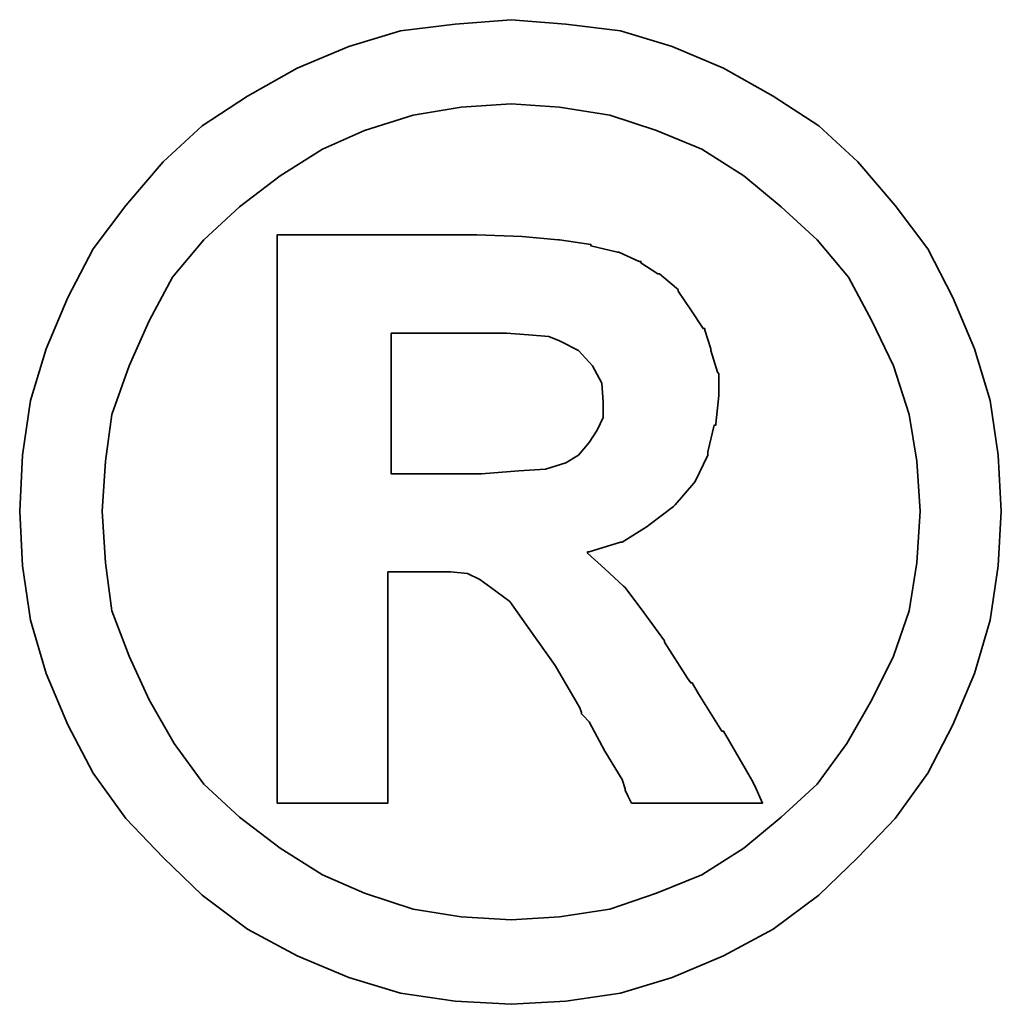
# Model space of a CAD drawing. Header units: millimetres. Extents: x 778 to 1020, y 785 to 920.
# Tile 52 of 53: x 971.49 to 972.69, y 857.75 to 858.95. Entities that reach past the tile are written whole.
import ezdxf

# ---------------------------------------------------------------- set-up
doc = ezdxf.new("R2010")
doc.units = ezdxf.units.MM
doc.header["$LTSCALE"] = 0.1
doc.layers.add('layer 1', color=7, linetype='CONTINUOUS')

msp = doc.modelspace()

# ---------------------------------------------------------------- linework, layer by layer
at = {"layer": 'layer 1', "color": 1, "lineweight": 35}
for points, knots in [([(972.6905, 858.3514), (972.6905, 858.3514), (972.6865, 858.4199), (972.6865, 858.4199), (972.6865, 858.4199), (972.6865, 858.4199), (972.677, 858.4866), (972.677, 858.4866), (972.677, 858.4866), (972.677, 858.4866), (972.658, 858.5497), (972.658, 858.5497), (972.658, 858.5497), (972.658, 858.5497), (972.6314, 858.6124), (972.6314, 858.6124), (972.6314, 858.6124), (972.6314, 858.6124), (972.6008, 858.6716), (972.6008, 858.6716), (972.6008, 858.6716), (972.6008, 858.6716), (972.5611, 858.7248), (972.5611, 858.7248), (972.5611, 858.7248), (972.5611, 858.7248), (972.5155, 858.778), (972.5155, 858.778), (972.5155, 858.778), (972.5155, 858.778), (972.4678, 858.822), (972.4678, 858.822), (972.4678, 858.822), (972.4678, 858.822), (972.4122, 858.8582), (972.4122, 858.8582), (972.4122, 858.8582), (972.4122, 858.8582), (972.3515, 858.8923), (972.3515, 858.8923), (972.3515, 858.8923), (972.3515, 858.8923), (972.2888, 858.9189), (972.2888, 858.9189), (972.2888, 858.9189), (972.2888, 858.9189), (972.2257, 858.938), (972.2257, 858.938), (972.2257, 858.938), (972.2257, 858.938), (972.159, 858.9459), (972.159, 858.9459), (972.159, 858.9459), (972.159, 858.9459), (972.0923, 858.9514), (972.0923, 858.9514), (972.0923, 858.9514), (972.0923, 858.9514), (972.024, 858.9459), (972.024, 858.9459), (972.024, 858.9459), (972.024, 858.9459), (971.9573, 858.938), (971.9573, 858.938), (971.9573, 858.938), (971.9573, 858.938), (971.8942, 858.9189), (971.8942, 858.9189), (971.8942, 858.9189), (971.8942, 858.9189), (971.8313, 858.8923), (971.8313, 858.8923), (971.8313, 858.8923), (971.8313, 858.8923), (971.7704, 858.8582), (971.7704, 858.8582), (971.7704, 858.8582), (971.7704, 858.8582), (971.7152, 858.822), (971.7152, 858.822), (971.7152, 858.822), (971.7152, 858.822), (971.6676, 858.778), (971.6676, 858.778), (971.6676, 858.778), (971.6676, 858.778), (971.6219, 858.7248), (971.6219, 858.7248), (971.6219, 858.7248), (971.6219, 858.7248), (971.582, 858.6716), (971.582, 858.6716), (971.582, 858.6716), (971.582, 858.6716), (971.5514, 858.6124), (971.5514, 858.6124), (971.5514, 858.6124), (971.5514, 858.6124), (971.5246, 858.5497), (971.5246, 858.5497), (971.5246, 858.5497), (971.5246, 858.5497), (971.5056, 858.4866), (971.5056, 858.4866), (971.5056, 858.4866), (971.5056, 858.4866), (971.4961, 858.4199), (971.4961, 858.4199), (971.4961, 858.4199), (971.4961, 858.4199), (971.4925, 858.3514), (971.4925, 858.3514), (971.4925, 858.3514), (971.4925, 858.3514), (971.4961, 858.2848), (971.4961, 858.2848), (971.4961, 858.2848), (971.4961, 858.2848), (971.5056, 858.2183), (971.5056, 858.2183), (971.5056, 858.2183), (971.5056, 858.2183), (971.5246, 858.1534), (971.5246, 858.1534), (971.5246, 858.1534), (971.5246, 858.1534), (971.5514, 858.0906), (971.5514, 858.0906), (971.5514, 858.0906), (971.5514, 858.0906), (971.582, 858.0317), (971.582, 858.0317), (971.582, 858.0317), (971.582, 858.0317), (971.6219, 857.9761), (971.6219, 857.9761), (971.6219, 857.9761), (971.6219, 857.9761), (971.6676, 857.9285), (971.6676, 857.9285), (971.6676, 857.9285), (971.6676, 857.9285), (971.7152, 857.8828), (971.7152, 857.8828), (971.7152, 857.8828), (971.7152, 857.8828), (971.7704, 857.841), (971.7704, 857.841), (971.7704, 857.841), (971.7704, 857.841), (971.8313, 857.8086), (971.8313, 857.8086), (971.8313, 857.8086), (971.8313, 857.8086), (971.8942, 857.782), (971.8942, 857.782), (971.8942, 857.782), (971.8942, 857.782), (971.9573, 857.763), (971.9573, 857.763), (971.9573, 857.763), (971.9573, 857.763), (972.024, 857.7534), (972.024, 857.7534), (972.024, 857.7534), (972.024, 857.7534), (972.0923, 857.7495), (972.0923, 857.7495), (972.0923, 857.7495), (972.0923, 857.7495), (972.159, 857.7534), (972.159, 857.7534), (972.159, 857.7534), (972.159, 857.7534), (972.2257, 857.763), (972.2257, 857.763), (972.2257, 857.763), (972.2257, 857.763), (972.2888, 857.782), (972.2888, 857.782), (972.2888, 857.782), (972.2888, 857.782), (972.3515, 857.8086), (972.3515, 857.8086), (972.3515, 857.8086), (972.3515, 857.8086), (972.4122, 857.841), (972.4122, 857.841), (972.4122, 857.841), (972.4122, 857.841), (972.4678, 857.8828), (972.4678, 857.8828), (972.4678, 857.8828), (972.4678, 857.8828), (972.5155, 857.9285), (972.5155, 857.9285), (972.5155, 857.9285), (972.5155, 857.9285), (972.5611, 857.9761), (972.5611, 857.9761), (972.5611, 857.9761), (972.5611, 857.9761), (972.6008, 858.0317), (972.6008, 858.0317), (972.6008, 858.0317), (972.6008, 858.0317), (972.6314, 858.0906), (972.6314, 858.0906), (972.6314, 858.0906), (972.6314, 858.0906), (972.658, 858.1534), (972.658, 858.1534), (972.658, 858.1534), (972.658, 858.1534), (972.677, 858.2183), (972.677, 858.2183), (972.677, 858.2183), (972.677, 858.2183), (972.6865, 858.2848), (972.6865, 858.2848), (972.6865, 858.2848), (972.6865, 858.2848), (972.6905, 858.3514), (972.6905, 858.3514)], [0, 0, 0, 0, 0.017857, 0.017857, 0.017857, 0.017857, 0.035714, 0.035714, 0.035714, 0.035714, 0.053571, 0.053571, 0.053571, 0.053571, 0.071429, 0.071429, 0.071429, 0.071429, 0.089286, 0.089286, 0.089286, 0.089286, 0.107143, 0.107143, 0.107143, 0.107143, 0.125, 0.125, 0.125, 0.125, 0.142857, 0.142857, 0.142857, 0.142857, 0.160714, 0.160714, 0.160714, 0.160714, 0.178571, 0.178571, 0.178571, 0.178571, 0.196429, 0.196429, 0.196429, 0.196429, 0.214286, 0.214286, 0.214286, 0.214286, 0.232143, 0.232143, 0.232143, 0.232143, 0.25, 0.25, 0.25, 0.25, 0.267857, 0.267857, 0.267857, 0.267857, 0.285714, 0.285714, 0.285714, 0.285714, 0.303571, 0.303571, 0.303571, 0.303571, 0.321429, 0.321429, 0.321429, 0.321429, 0.339286, 0.339286, 0.339286, 0.339286, 0.357143, 0.357143, 0.357143, 0.357143, 0.375, 0.375, 0.375, 0.375, 0.392857, 0.392857, 0.392857, 0.392857, 0.410714, 0.410714, 0.410714, 0.410714, 0.428571, 0.428571, 0.428571, 0.428571, 0.446429, 0.446429, 0.446429, 0.446429, 0.464286, 0.464286, 0.464286, 0.464286, 0.482143, 0.482143, 0.482143, 0.482143, 0.5, 0.5, 0.5, 0.5, 0.517857, 0.517857, 0.517857, 0.517857, 0.535714, 0.535714, 0.535714, 0.535714, 0.553571, 0.553571, 0.553571, 0.553571, 0.571429, 0.571429, 0.571429, 0.571429, 0.589286, 0.589286, 0.589286, 0.589286, 0.607143, 0.607143, 0.607143, 0.607143, 0.625, 0.625, 0.625, 0.625, 0.642857, 0.642857, 0.642857, 0.642857, 0.660714, 0.660714, 0.660714, 0.660714, 0.678571, 0.678571, 0.678571, 0.678571, 0.696429, 0.696429, 0.696429, 0.696429, 0.714286, 0.714286, 0.714286, 0.714286, 0.732143, 0.732143, 0.732143, 0.732143, 0.75, 0.75, 0.75, 0.75, 0.767857, 0.767857, 0.767857, 0.767857, 0.785714, 0.785714, 0.785714, 0.785714, 0.803571, 0.803571, 0.803571, 0.803571, 0.821429, 0.821429, 0.821429, 0.821429, 0.839286, 0.839286, 0.839286, 0.839286, 0.857143, 0.857143, 0.857143, 0.857143, 0.875, 0.875, 0.875, 0.875, 0.892857, 0.892857, 0.892857, 0.892857, 0.910714, 0.910714, 0.910714, 0.910714, 0.928571, 0.928571, 0.928571, 0.928571, 0.946429, 0.946429, 0.946429, 0.946429, 0.964286, 0.964286, 0.964286, 0.964286, 0.982143, 0.982143, 0.982143, 0.982143, 1, 1, 1, 1]), ([(972.5913, 858.3514), (972.5913, 858.3514), (972.5875, 858.4124), (972.5875, 858.4124), (972.5875, 858.4124), (972.5875, 858.4124), (972.5782, 858.4695), (972.5782, 858.4695), (972.5782, 858.4695), (972.5782, 858.4695), (972.5591, 858.5287), (972.5591, 858.5287), (972.5591, 858.5287), (972.5591, 858.5287), (972.5325, 858.5839), (972.5325, 858.5839), (972.5325, 858.5839), (972.5325, 858.5839), (972.5039, 858.6371), (972.5039, 858.6371), (972.5039, 858.6371), (972.5039, 858.6371), (972.4658, 858.6827), (972.4658, 858.6827), (972.4658, 858.6827), (972.4658, 858.6827), (972.4218, 858.7228), (972.4218, 858.7228), (972.4218, 858.7228), (972.4218, 858.7228), (972.3761, 858.7609), (972.3761, 858.7609), (972.3761, 858.7609), (972.3761, 858.7609), (972.3249, 858.7935), (972.3249, 858.7935), (972.3249, 858.7935), (972.3249, 858.7935), (972.2697, 858.8161), (972.2697, 858.8161), (972.2697, 858.8161), (972.2697, 858.8161), (972.2126, 858.8351), (972.2126, 858.8351), (972.2126, 858.8351), (972.2126, 858.8351), (972.1514, 858.8447), (972.1514, 858.8447), (972.1514, 858.8447), (972.1514, 858.8447), (972.0923, 858.8486), (972.0923, 858.8486), (972.0923, 858.8486), (972.0923, 858.8486), (972.0314, 858.8447), (972.0314, 858.8447), (972.0314, 858.8447), (972.0314, 858.8447), (971.9726, 858.8351), (971.9726, 858.8351), (971.9726, 858.8351), (971.9726, 858.8351), (971.9133, 858.8161), (971.9133, 858.8161), (971.9133, 858.8161), (971.9133, 858.8161), (971.8619, 858.7935), (971.8619, 858.7935), (971.8619, 858.7935), (971.8619, 858.7935), (971.8105, 858.7609), (971.8105, 858.7609), (971.8105, 858.7609), (971.8105, 858.7609), (971.7608, 858.7228), (971.7608, 858.7228), (971.7608, 858.7228), (971.7608, 858.7228), (971.7174, 858.6827), (971.7174, 858.6827), (971.7174, 858.6827), (971.7174, 858.6827), (971.6791, 858.6371), (971.6791, 858.6371), (971.6791, 858.6371), (971.6791, 858.6371), (971.6505, 858.5839), (971.6505, 858.5839), (971.6505, 858.5839), (971.6505, 858.5839), (971.6259, 858.5287), (971.6259, 858.5287), (971.6259, 858.5287), (971.6259, 858.5287), (971.6048, 858.4695), (971.6048, 858.4695), (971.6048, 858.4695), (971.6048, 858.4695), (971.5971, 858.4124), (971.5971, 858.4124), (971.5971, 858.4124), (971.5971, 858.4124), (971.5933, 858.3514), (971.5933, 858.3514), (971.5933, 858.3514), (971.5933, 858.3514), (971.5971, 858.2885), (971.5971, 858.2885), (971.5971, 858.2885), (971.5971, 858.2885), (971.6048, 858.2298), (971.6048, 858.2298), (971.6048, 858.2298), (971.6048, 858.2298), (971.6259, 858.1744), (971.6259, 858.1744), (971.6259, 858.1744), (971.6259, 858.1744), (971.6505, 858.121), (971.6505, 858.121), (971.6505, 858.121), (971.6505, 858.121), (971.681, 858.0678), (971.681, 858.0678), (971.681, 858.0678), (971.681, 858.0678), (971.7174, 858.0182), (971.7174, 858.0182), (971.7174, 858.0182), (971.7174, 858.0182), (971.7608, 857.9781), (971.7608, 857.9781), (971.7608, 857.9781), (971.7608, 857.9781), (971.8105, 857.94), (971.8105, 857.94), (971.8105, 857.94), (971.8105, 857.94), (971.8619, 857.9076), (971.8619, 857.9076), (971.8619, 857.9076), (971.8619, 857.9076), (971.9133, 857.885), (971.9133, 857.885), (971.9133, 857.885), (971.9133, 857.885), (971.9726, 857.8658), (971.9726, 857.8658), (971.9726, 857.8658), (971.9726, 857.8658), (972.0314, 857.8562), (972.0314, 857.8562), (972.0314, 857.8562), (972.0314, 857.8562), (972.0923, 857.8525), (972.0923, 857.8525), (972.0923, 857.8525), (972.0923, 857.8525), (972.1514, 857.8562), (972.1514, 857.8562), (972.1514, 857.8562), (972.1514, 857.8562), (972.2126, 857.8658), (972.2126, 857.8658), (972.2126, 857.8658), (972.2126, 857.8658), (972.2697, 857.885), (972.2697, 857.885), (972.2697, 857.885), (972.2697, 857.885), (972.3249, 857.9076), (972.3249, 857.9076), (972.3249, 857.9076), (972.3249, 857.9076), (972.3761, 857.94), (972.3761, 857.94), (972.3761, 857.94), (972.3761, 857.94), (972.4218, 857.9781), (972.4218, 857.9781), (972.4218, 857.9781), (972.4218, 857.9781), (972.4658, 858.0182), (972.4658, 858.0182), (972.4658, 858.0182), (972.4658, 858.0182), (972.502, 858.0678), (972.502, 858.0678), (972.502, 858.0678), (972.502, 858.0678), (972.5325, 858.121), (972.5325, 858.121), (972.5325, 858.121), (972.5325, 858.121), (972.5591, 858.1744), (972.5591, 858.1744), (972.5591, 858.1744), (972.5591, 858.1744), (972.5782, 858.2298), (972.5782, 858.2298), (972.5782, 858.2298), (972.5782, 858.2298), (972.5875, 858.2885), (972.5875, 858.2885), (972.5875, 858.2885), (972.5875, 858.2885), (972.5913, 858.3514), (972.5913, 858.3514)], [0, 0, 0, 0, 0.019231, 0.019231, 0.019231, 0.019231, 0.038462, 0.038462, 0.038462, 0.038462, 0.057692, 0.057692, 0.057692, 0.057692, 0.076923, 0.076923, 0.076923, 0.076923, 0.096154, 0.096154, 0.096154, 0.096154, 0.115385, 0.115385, 0.115385, 0.115385, 0.134615, 0.134615, 0.134615, 0.134615, 0.153846, 0.153846, 0.153846, 0.153846, 0.173077, 0.173077, 0.173077, 0.173077, 0.192308, 0.192308, 0.192308, 0.192308, 0.211538, 0.211538, 0.211538, 0.211538, 0.230769, 0.230769, 0.230769, 0.230769, 0.25, 0.25, 0.25, 0.25, 0.269231, 0.269231, 0.269231, 0.269231, 0.288462, 0.288462, 0.288462, 0.288462, 0.307692, 0.307692, 0.307692, 0.307692, 0.326923, 0.326923, 0.326923, 0.326923, 0.346154, 0.346154, 0.346154, 0.346154, 0.365385, 0.365385, 0.365385, 0.365385, 0.384615, 0.384615, 0.384615, 0.384615, 0.403846, 0.403846, 0.403846, 0.403846, 0.423077, 0.423077, 0.423077, 0.423077, 0.442308, 0.442308, 0.442308, 0.442308, 0.461538, 0.461538, 0.461538, 0.461538, 0.480769, 0.480769, 0.480769, 0.480769, 0.5, 0.5, 0.5, 0.5, 0.519231, 0.519231, 0.519231, 0.519231, 0.538462, 0.538462, 0.538462, 0.538462, 0.557692, 0.557692, 0.557692, 0.557692, 0.576923, 0.576923, 0.576923, 0.576923, 0.596154, 0.596154, 0.596154, 0.596154, 0.615385, 0.615385, 0.615385, 0.615385, 0.634615, 0.634615, 0.634615, 0.634615, 0.653846, 0.653846, 0.653846, 0.653846, 0.673077, 0.673077, 0.673077, 0.673077, 0.692308, 0.692308, 0.692308, 0.692308, 0.711538, 0.711538, 0.711538, 0.711538, 0.730769, 0.730769, 0.730769, 0.730769, 0.75, 0.75, 0.75, 0.75, 0.769231, 0.769231, 0.769231, 0.769231, 0.788462, 0.788462, 0.788462, 0.788462, 0.807692, 0.807692, 0.807692, 0.807692, 0.826923, 0.826923, 0.826923, 0.826923, 0.846154, 0.846154, 0.846154, 0.846154, 0.865385, 0.865385, 0.865385, 0.865385, 0.884615, 0.884615, 0.884615, 0.884615, 0.903846, 0.903846, 0.903846, 0.903846, 0.923077, 0.923077, 0.923077, 0.923077, 0.942308, 0.942308, 0.942308, 0.942308, 0.961538, 0.961538, 0.961538, 0.961538, 0.980769, 0.980769, 0.980769, 0.980769, 1, 1, 1, 1]), ([(971.8067, 858.0107), (971.8067, 858.0107), (971.8067, 858.0182), (971.8067, 858.0182), (971.8067, 858.0182), (971.8067, 858.0182), (971.8067, 858.039), (971.8067, 858.039), (971.8067, 858.039), (971.8067, 858.039), (971.8067, 858.0736), (971.8067, 858.0736), (971.8067, 858.0736), (971.8067, 858.0736), (971.8067, 858.1153), (971.8067, 858.1153), (971.8067, 858.1153), (971.8067, 858.1153), (971.8067, 858.1647), (971.8067, 858.1647), (971.8067, 858.1647), (971.8067, 858.1647), (971.8067, 858.2183), (971.8067, 858.2183), (971.8067, 858.2183), (971.8067, 858.2183), (971.8067, 858.3399), (971.8067, 858.3399), (971.8067, 858.3399), (971.8067, 858.3399), (971.8067, 858.4618), (971.8067, 858.4618), (971.8067, 858.4618), (971.8067, 858.4618), (971.8067, 858.5192), (971.8067, 858.5192), (971.8067, 858.5192), (971.8067, 858.5192), (971.8067, 858.5688), (971.8067, 858.5688), (971.8067, 858.5688), (971.8067, 858.5688), (971.8067, 858.6142), (971.8067, 858.6142), (971.8067, 858.6142), (971.8067, 858.6142), (971.8067, 858.645), (971.8067, 858.645), (971.8067, 858.645), (971.8067, 858.645), (971.8067, 858.6656), (971.8067, 858.6656), (971.8067, 858.6656), (971.8067, 858.6656), (971.8067, 858.6736), (971.8067, 858.6736), (971.8067, 858.6736), (971.8067, 858.6736), (971.8067, 858.6887), (971.8067, 858.6887), (971.8067, 858.6887), (971.8067, 858.6887), (971.82, 858.6887), (971.82, 858.6887), (971.82, 858.6887), (971.82, 858.6887), (971.824, 858.6887), (971.824, 858.6887), (971.824, 858.6887), (971.824, 858.6887), (971.8313, 858.6887), (971.8313, 858.6887), (971.8313, 858.6887), (971.8313, 858.6887), (971.8581, 858.6887), (971.8581, 858.6887), (971.8581, 858.6887), (971.8581, 858.6887), (971.8942, 858.6887), (971.8942, 858.6887), (971.8942, 858.6887), (971.8942, 858.6887), (971.9363, 858.6887), (971.9363, 858.6887), (971.9363, 858.6887), (971.9363, 858.6887), (971.98, 858.6887), (971.98, 858.6887), (971.98, 858.6887), (971.98, 858.6887), (972.0145, 858.6887), (972.0145, 858.6887), (972.0145, 858.6887), (972.0145, 858.6887), (972.0373, 858.6887), (972.0373, 858.6887), (972.0373, 858.6887), (972.0373, 858.6887), (972.0447, 858.6887), (972.0447, 858.6887), (972.0447, 858.6887), (972.0447, 858.6887), (972.0486, 858.6887), (972.0486, 858.6887), (972.0486, 858.6887), (972.0486, 858.6887), (972.0506, 858.6887), (972.0506, 858.6887), (972.0506, 858.6887), (972.0506, 858.6887), (972.1058, 858.6867), (972.1058, 858.6867), (972.1058, 858.6867), (972.1058, 858.6867), (972.1495, 858.6827), (972.1495, 858.6827), (972.1495, 858.6827), (972.1495, 858.6827), (972.1514, 858.6827), (972.1514, 858.6827), (972.1514, 858.6827), (972.1514, 858.6827), (972.1896, 858.6772), (972.1896, 858.6772), (972.1896, 858.6772), (972.1896, 858.6772), (972.1896, 858.6752), (972.1896, 858.6752), (972.1896, 858.6752), (972.1896, 858.6752), (972.2221, 858.6676), (972.2221, 858.6676), (972.2221, 858.6676), (972.2221, 858.6676), (972.2237, 858.6676), (972.2237, 858.6676), (972.2237, 858.6676), (972.2237, 858.6676), (972.2487, 858.6563), (972.2487, 858.6563), (972.2487, 858.6563), (972.2487, 858.6563), (972.2507, 858.6563), (972.2507, 858.6563), (972.2507, 858.6563), (972.2507, 858.6563), (972.2507, 858.6545), (972.2507, 858.6545), (972.2507, 858.6545), (972.2507, 858.6545), (972.2713, 858.641), (972.2713, 858.641), (972.2713, 858.641), (972.2713, 858.641), (972.2735, 858.641), (972.2735, 858.641), (972.2735, 858.641), (972.2735, 858.641), (972.2943, 858.6238), (972.2943, 858.6238), (972.2943, 858.6238), (972.2943, 858.6238), (972.2963, 858.622), (972.2963, 858.622), (972.2963, 858.622), (972.2963, 858.622), (972.2963, 858.62), (972.2963, 858.62), (972.2963, 858.62), (972.2963, 858.62), (972.3114, 858.5972), (972.3114, 858.5972), (972.3114, 858.5972), (972.3114, 858.5972), (972.3265, 858.5743), (972.3265, 858.5743), (972.3265, 858.5743), (972.3265, 858.5743), (972.3287, 858.5743), (972.3287, 858.5743), (972.3287, 858.5743), (972.3287, 858.5743), (972.3287, 858.5724), (972.3287, 858.5724), (972.3287, 858.5724), (972.3287, 858.5724), (972.336, 858.5497), (972.336, 858.5497), (972.336, 858.5497), (972.336, 858.5497), (972.336, 858.5477), (972.336, 858.5477), (972.336, 858.5477), (972.336, 858.5477), (972.344, 858.5211), (972.344, 858.5211), (972.344, 858.5211), (972.344, 858.5211), (972.3456, 858.5192), (972.3456, 858.5192), (972.3456, 858.5192), (972.3456, 858.5192), (972.3456, 858.4942), (972.3456, 858.4942), (972.3456, 858.4942), (972.3456, 858.4942), (972.3456, 858.4926), (972.3456, 858.4926), (972.3456, 858.4926), (972.3456, 858.4926), (972.342, 858.458), (972.342, 858.458), (972.342, 858.458), (972.342, 858.458), (972.342, 858.4564), (972.342, 858.4564), (972.342, 858.4564), (972.342, 858.4564), (972.34, 858.4564), (972.34, 858.4564), (972.34, 858.4564), (972.34, 858.4564), (972.3323, 858.4239), (972.3323, 858.4239), (972.3323, 858.4239), (972.3323, 858.4239), (972.3323, 858.4219), (972.3323, 858.4219), (972.3323, 858.4219), (972.3323, 858.4219), (972.3323, 858.4199), (972.3323, 858.4199), (972.3323, 858.4199), (972.3323, 858.4199), (972.317, 858.3878), (972.317, 858.3878), (972.317, 858.3878), (972.317, 858.3878), (972.3154, 858.3856), (972.3154, 858.3856), (972.3154, 858.3856), (972.3154, 858.3856), (972.2924, 858.3592), (972.2924, 858.3592), (972.2924, 858.3592), (972.2924, 858.3592), (972.2904, 858.3572), (972.2904, 858.3572), (972.2904, 858.3572), (972.2904, 858.3572), (972.2602, 858.3342), (972.2602, 858.3342), (972.2602, 858.3342), (972.2602, 858.3342), (972.2582, 858.3326), (972.2582, 858.3326), (972.2582, 858.3326), (972.2582, 858.3326), (972.2277, 858.3135), (972.2277, 858.3135), (972.2277, 858.3135), (972.2277, 858.3135), (972.2257, 858.3135), (972.2257, 858.3135), (972.2257, 858.3135), (972.2257, 858.3135), (972.1876, 858.302), (972.1876, 858.302), (972.1876, 858.302), (972.1876, 858.302), (972.1856, 858.302), (972.1856, 858.302), (972.1856, 858.302), (972.1856, 858.302), (972.1856, 858.3), (972.1856, 858.3), (972.1856, 858.3), (972.1856, 858.3), (972.2066, 858.281), (972.2066, 858.281), (972.2066, 858.281), (972.2066, 858.281), (972.2296, 858.2599), (972.2296, 858.2599), (972.2296, 858.2599), (972.2296, 858.2599), (972.2314, 858.2584), (972.2314, 858.2584), (972.2314, 858.2584), (972.2314, 858.2584), (972.2543, 858.2278), (972.2543, 858.2278), (972.2543, 858.2278), (972.2543, 858.2278), (972.2793, 858.1933), (972.2793, 858.1933), (972.2793, 858.1933), (972.2793, 858.1933), (972.2793, 858.1917), (972.2793, 858.1917), (972.2793, 858.1917), (972.2793, 858.1917), (972.3076, 858.1476), (972.3076, 858.1476), (972.3076, 858.1476), (972.3076, 858.1476), (972.3114, 858.1419), (972.3114, 858.1419), (972.3114, 858.1419), (972.3114, 858.1419), (972.3134, 858.1419), (972.3134, 858.1419), (972.3134, 858.1419), (972.3134, 858.1419), (972.3209, 858.1286), (972.3209, 858.1286), (972.3209, 858.1286), (972.3209, 858.1286), (972.3495, 858.0829), (972.3495, 858.0829), (972.3495, 858.0829), (972.3495, 858.0829), (972.3515, 858.0829), (972.3515, 858.0829), (972.3515, 858.0829), (972.3515, 858.0829), (972.3781, 858.0373), (972.3781, 858.0373), (972.3781, 858.0373), (972.3781, 858.0373), (972.3856, 858.0238), (972.3856, 858.0238), (972.3856, 858.0238), (972.3856, 858.0238), (972.3896, 858.0162), (972.3896, 858.0162), (972.3896, 858.0162), (972.3896, 858.0162), (972.3991, 857.9952), (972.3991, 857.9952), (972.3991, 857.9952), (972.3991, 857.9952), (972.3781, 857.9952), (972.3781, 857.9952), (972.3781, 857.9952), (972.3781, 857.9952), (972.3743, 857.9952), (972.3743, 857.9952), (972.3743, 857.9952), (972.3743, 857.9952), (972.3571, 857.9952), (972.3571, 857.9952), (972.3571, 857.9952), (972.3571, 857.9952), (972.3114, 857.9952), (972.3114, 857.9952), (972.3114, 857.9952), (972.3114, 857.9952), (972.2658, 857.9952), (972.2658, 857.9952), (972.2658, 857.9952), (972.2658, 857.9952), (972.2507, 857.9952), (972.2507, 857.9952), (972.2507, 857.9952), (972.2507, 857.9952), (972.2467, 857.9952), (972.2467, 857.9952), (972.2467, 857.9952), (972.2467, 857.9952), (972.2392, 857.9952), (972.2392, 857.9952), (972.2392, 857.9952), (972.2392, 857.9952), (972.2352, 858.0031), (972.2352, 858.0031), (972.2352, 858.0031), (972.2352, 858.0031), (972.2314, 858.0107), (972.2314, 858.0107), (972.2314, 858.0107), (972.2314, 858.0107), (972.2314, 858.0126), (972.2314, 858.0126), (972.2314, 858.0126), (972.2314, 858.0126), (972.2277, 858.0238), (972.2277, 858.0238), (972.2277, 858.0238), (972.2277, 858.0238), (972.2066, 858.0583), (972.2066, 858.0583), (972.2066, 858.0583), (972.2066, 858.0583), (972.1876, 858.0942), (972.1876, 858.0942), (972.1876, 858.0942), (972.1876, 858.0942), (972.18, 858.102), (972.18, 858.102), (972.18, 858.102), (972.18, 858.102), (972.178, 858.1039), (972.178, 858.1039), (972.178, 858.1039), (972.178, 858.1039), (972.178, 858.1057), (972.178, 858.1057), (972.178, 858.1057), (972.178, 858.1057), (972.1761, 858.1115), (972.1761, 858.1115), (972.1761, 858.1115), (972.1761, 858.1115), (972.1459, 858.1629), (972.1459, 858.1629), (972.1459, 858.1629), (972.1459, 858.1629), (972.1153, 858.2066), (972.1153, 858.2066), (972.1153, 858.2066), (972.1153, 858.2066), (972.0907, 858.2411), (972.0907, 858.2411), (972.0907, 858.2411), (972.0907, 858.2411), (972.0677, 858.2584), (972.0677, 858.2584), (972.0677, 858.2584), (972.0677, 858.2584), (972.0542, 858.2679), (972.0542, 858.2679), (972.0542, 858.2679), (972.0542, 858.2679), (972.0391, 858.2754), (972.0391, 858.2754), (972.0391, 858.2754), (972.0391, 858.2754), (972.0183, 858.2774), (972.0183, 858.2774), (972.0183, 858.2774), (972.0183, 858.2774), (971.9915, 858.2774), (971.9915, 858.2774), (971.9915, 858.2774), (971.9915, 858.2774), (971.9875, 858.2774), (971.9875, 858.2774), (971.9875, 858.2774), (971.9875, 858.2774), (971.9839, 858.2774), (971.9839, 858.2774), (971.9839, 858.2774), (971.9839, 858.2774), (971.9609, 858.2774), (971.9609, 858.2774), (971.9609, 858.2774), (971.9609, 858.2774), (971.9419, 858.2774), (971.9419, 858.2774), (971.9419, 858.2774), (971.9419, 858.2774), (971.9419, 858.2637), (971.9419, 858.2637), (971.9419, 858.2637), (971.9419, 858.2637), (971.9419, 858.2488), (971.9419, 858.2488), (971.9419, 858.2488), (971.9419, 858.2488), (971.9419, 858.2028), (971.9419, 858.2028), (971.9419, 858.2028), (971.9419, 858.2028), (971.9419, 858.1534), (971.9419, 858.1534), (971.9419, 858.1534), (971.9419, 858.1534), (971.9419, 858.1), (971.9419, 858.1), (971.9419, 858.1), (971.9419, 858.1), (971.9419, 858.0563), (971.9419, 858.0563), (971.9419, 858.0563), (971.9419, 858.0563), (971.9419, 858.039), (971.9419, 858.039), (971.9419, 858.039), (971.9419, 858.039), (971.9419, 858.0257), (971.9419, 858.0257), (971.9419, 858.0257), (971.9419, 858.0257), (971.9419, 858.0142), (971.9419, 858.0142), (971.9419, 858.0142), (971.9419, 858.0142), (971.9419, 858.0107), (971.9419, 858.0107), (971.9419, 858.0107), (971.9419, 858.0107), (971.9419, 857.9952), (971.9419, 857.9952), (971.9419, 857.9952), (971.9419, 857.9952), (971.9288, 857.9952), (971.9288, 857.9952), (971.9288, 857.9952), (971.9288, 857.9952), (971.9248, 857.9952), (971.9248, 857.9952), (971.9248, 857.9952), (971.9248, 857.9952), (971.9133, 857.9952), (971.9133, 857.9952), (971.9133, 857.9952), (971.9133, 857.9952), (971.8736, 857.9952), (971.8736, 857.9952), (971.8736, 857.9952), (971.8736, 857.9952), (971.839, 857.9952), (971.839, 857.9952), (971.839, 857.9952), (971.839, 857.9952), (971.8277, 857.9952), (971.8277, 857.9952), (971.8277, 857.9952), (971.8277, 857.9952), (971.82, 857.9952), (971.82, 857.9952), (971.82, 857.9952), (971.82, 857.9952), (971.8067, 857.9952), (971.8067, 857.9952), (971.8067, 857.9952), (971.8067, 857.9952), (971.8067, 858.0107), (971.8067, 858.0107)], [0, 0, 0, 0, 0.007407, 0.007407, 0.007407, 0.007407, 0.014815, 0.014815, 0.014815, 0.014815, 0.022222, 0.022222, 0.022222, 0.022222, 0.02963, 0.02963, 0.02963, 0.02963, 0.037037, 0.037037, 0.037037, 0.037037, 0.044444, 0.044444, 0.044444, 0.044444, 0.051852, 0.051852, 0.051852, 0.051852, 0.059259, 0.059259, 0.059259, 0.059259, 0.066667, 0.066667, 0.066667, 0.066667, 0.074074, 0.074074, 0.074074, 0.074074, 0.081481, 0.081481, 0.081481, 0.081481, 0.088889, 0.088889, 0.088889, 0.088889, 0.096296, 0.096296, 0.096296, 0.096296, 0.103704, 0.103704, 0.103704, 0.103704, 0.111111, 0.111111, 0.111111, 0.111111, 0.118519, 0.118519, 0.118519, 0.118519, 0.125926, 0.125926, 0.125926, 0.125926, 0.133333, 0.133333, 0.133333, 0.133333, 0.140741, 0.140741, 0.140741, 0.140741, 0.148148, 0.148148, 0.148148, 0.148148, 0.155556, 0.155556, 0.155556, 0.155556, 0.162963, 0.162963, 0.162963, 0.162963, 0.17037, 0.17037, 0.17037, 0.17037, 0.177778, 0.177778, 0.177778, 0.177778, 0.185185, 0.185185, 0.185185, 0.185185, 0.192593, 0.192593, 0.192593, 0.192593, 0.2, 0.2, 0.2, 0.2, 0.207407, 0.207407, 0.207407, 0.207407, 0.214815, 0.214815, 0.214815, 0.214815, 0.222222, 0.222222, 0.222222, 0.222222, 0.22963, 0.22963, 0.22963, 0.22963, 0.237037, 0.237037, 0.237037, 0.237037, 0.244444, 0.244444, 0.244444, 0.244444, 0.251852, 0.251852, 0.251852, 0.251852, 0.259259, 0.259259, 0.259259, 0.259259, 0.266667, 0.266667, 0.266667, 0.266667, 0.274074, 0.274074, 0.274074, 0.274074, 0.281481, 0.281481, 0.281481, 0.281481, 0.288889, 0.288889, 0.288889, 0.288889, 0.296296, 0.296296, 0.296296, 0.296296, 0.303704, 0.303704, 0.303704, 0.303704, 0.311111, 0.311111, 0.311111, 0.311111, 0.318519, 0.318519, 0.318519, 0.318519, 0.325926, 0.325926, 0.325926, 0.325926, 0.333333, 0.333333, 0.333333, 0.333333, 0.340741, 0.340741, 0.340741, 0.340741, 0.348148, 0.348148, 0.348148, 0.348148, 0.355556, 0.355556, 0.355556, 0.355556, 0.362963, 0.362963, 0.362963, 0.362963, 0.37037, 0.37037, 0.37037, 0.37037, 0.377778, 0.377778, 0.377778, 0.377778, 0.385185, 0.385185, 0.385185, 0.385185, 0.392593, 0.392593, 0.392593, 0.392593, 0.4, 0.4, 0.4, 0.4, 0.407407, 0.407407, 0.407407, 0.407407, 0.414815, 0.414815, 0.414815, 0.414815, 0.422222, 0.422222, 0.422222, 0.422222, 0.42963, 0.42963, 0.42963, 0.42963, 0.437037, 0.437037, 0.437037, 0.437037, 0.444444, 0.444444, 0.444444, 0.444444, 0.451852, 0.451852, 0.451852, 0.451852, 0.459259, 0.459259, 0.459259, 0.459259, 0.466667, 0.466667, 0.466667, 0.466667, 0.474074, 0.474074, 0.474074, 0.474074, 0.481481, 0.481481, 0.481481, 0.481481, 0.488889, 0.488889, 0.488889, 0.488889, 0.496296, 0.496296, 0.496296, 0.496296, 0.503704, 0.503704, 0.503704, 0.503704, 0.511111, 0.511111, 0.511111, 0.511111, 0.518519, 0.518519, 0.518519, 0.518519, 0.525926, 0.525926, 0.525926, 0.525926, 0.533333, 0.533333, 0.533333, 0.533333, 0.540741, 0.540741, 0.540741, 0.540741, 0.548148, 0.548148, 0.548148, 0.548148, 0.555556, 0.555556, 0.555556, 0.555556, 0.562963, 0.562963, 0.562963, 0.562963, 0.57037, 0.57037, 0.57037, 0.57037, 0.577778, 0.577778, 0.577778, 0.577778, 0.585185, 0.585185, 0.585185, 0.585185, 0.592593, 0.592593, 0.592593, 0.592593, 0.6, 0.6, 0.6, 0.6, 0.607407, 0.607407, 0.607407, 0.607407, 0.614815, 0.614815, 0.614815, 0.614815, 0.622222, 0.622222, 0.622222, 0.622222, 0.62963, 0.62963, 0.62963, 0.62963, 0.637037, 0.637037, 0.637037, 0.637037, 0.644444, 0.644444, 0.644444, 0.644444, 0.651852, 0.651852, 0.651852, 0.651852, 0.659259, 0.659259, 0.659259, 0.659259, 0.666667, 0.666667, 0.666667, 0.666667, 0.674074, 0.674074, 0.674074, 0.674074, 0.681481, 0.681481, 0.681481, 0.681481, 0.688889, 0.688889, 0.688889, 0.688889, 0.696296, 0.696296, 0.696296, 0.696296, 0.703704, 0.703704, 0.703704, 0.703704, 0.711111, 0.711111, 0.711111, 0.711111, 0.718519, 0.718519, 0.718519, 0.718519, 0.725926, 0.725926, 0.725926, 0.725926, 0.733333, 0.733333, 0.733333, 0.733333, 0.740741, 0.740741, 0.740741, 0.740741, 0.748148, 0.748148, 0.748148, 0.748148, 0.755556, 0.755556, 0.755556, 0.755556, 0.762963, 0.762963, 0.762963, 0.762963, 0.77037, 0.77037, 0.77037, 0.77037, 0.777778, 0.777778, 0.777778, 0.777778, 0.785185, 0.785185, 0.785185, 0.785185, 0.792593, 0.792593, 0.792593, 0.792593, 0.8, 0.8, 0.8, 0.8, 0.807407, 0.807407, 0.807407, 0.807407, 0.814815, 0.814815, 0.814815, 0.814815, 0.822222, 0.822222, 0.822222, 0.822222, 0.82963, 0.82963, 0.82963, 0.82963, 0.837037, 0.837037, 0.837037, 0.837037, 0.844444, 0.844444, 0.844444, 0.844444, 0.851852, 0.851852, 0.851852, 0.851852, 0.859259, 0.859259, 0.859259, 0.859259, 0.866667, 0.866667, 0.866667, 0.866667, 0.874074, 0.874074, 0.874074, 0.874074, 0.881481, 0.881481, 0.881481, 0.881481, 0.888889, 0.888889, 0.888889, 0.888889, 0.896296, 0.896296, 0.896296, 0.896296, 0.903704, 0.903704, 0.903704, 0.903704, 0.911111, 0.911111, 0.911111, 0.911111, 0.918519, 0.918519, 0.918519, 0.918519, 0.925926, 0.925926, 0.925926, 0.925926, 0.933333, 0.933333, 0.933333, 0.933333, 0.940741, 0.940741, 0.940741, 0.940741, 0.948148, 0.948148, 0.948148, 0.948148, 0.955556, 0.955556, 0.955556, 0.955556, 0.962963, 0.962963, 0.962963, 0.962963, 0.97037, 0.97037, 0.97037, 0.97037, 0.977778, 0.977778, 0.977778, 0.977778, 0.985185, 0.985185, 0.985185, 0.985185, 0.992593, 0.992593, 0.992593, 0.992593, 1, 1, 1, 1]), ([(971.9458, 858.5688), (971.9458, 858.5688), (971.9458, 858.5533), (971.9458, 858.5533), (971.9458, 858.5533), (971.9458, 858.5533), (971.9458, 858.5192), (971.9458, 858.5192), (971.9458, 858.5192), (971.9458, 858.5192), (971.9458, 858.4809), (971.9458, 858.4809), (971.9458, 858.4809), (971.9458, 858.4809), (971.9458, 858.4469), (971.9458, 858.4469), (971.9458, 858.4469), (971.9458, 858.4469), (971.9458, 858.4124), (971.9458, 858.4124), (971.9458, 858.4124), (971.9458, 858.4124), (971.9458, 858.3971), (971.9458, 858.3971), (971.9458, 858.3971), (971.9458, 858.3971), (971.9494, 858.3971), (971.9494, 858.3971), (971.9494, 858.3971), (971.9494, 858.3971), (971.9915, 858.3971), (971.9915, 858.3971), (971.9915, 858.3971), (971.9915, 858.3971), (972.0373, 858.3971), (972.0373, 858.3971), (972.0373, 858.3971), (972.0373, 858.3971), (972.0524, 858.3971), (972.0524, 858.3971), (972.0524, 858.3971), (972.0524, 858.3971), (972.0562, 858.3971), (972.0562, 858.3971), (972.0562, 858.3971), (972.0562, 858.3971), (972.1018, 858.4009), (972.1018, 858.4009), (972.1018, 858.4009), (972.1018, 858.4009), (972.1344, 858.4029), (972.1344, 858.4029), (972.1344, 858.4029), (972.1344, 858.4029), (972.159, 858.4104), (972.159, 858.4104), (972.159, 858.4104), (972.159, 858.4104), (972.1745, 858.4199), (972.1745, 858.4199), (972.1745, 858.4199), (972.1745, 858.4199), (972.1876, 858.4352), (972.1876, 858.4352), (972.1876, 858.4352), (972.1876, 858.4352), (972.1971, 858.4505), (972.1971, 858.4505), (972.1971, 858.4505), (972.1971, 858.4505), (972.2046, 858.466), (972.2046, 858.466), (972.2046, 858.466), (972.2046, 858.466), (972.2046, 858.4846), (972.2046, 858.4846), (972.2046, 858.4846), (972.2046, 858.4846), (972.203, 858.5077), (972.203, 858.5077), (972.203, 858.5077), (972.203, 858.5077), (972.1915, 858.5287), (972.1915, 858.5287), (972.1915, 858.5287), (972.1915, 858.5287), (972.1745, 858.5477), (972.1745, 858.5477), (972.1745, 858.5477), (972.1745, 858.5477), (972.1514, 858.5593), (972.1514, 858.5593), (972.1514, 858.5593), (972.1514, 858.5593), (972.1381, 858.5648), (972.1381, 858.5648), (972.1381, 858.5648), (972.1381, 858.5648), (972.1133, 858.5668), (972.1133, 858.5668), (972.1133, 858.5668), (972.1133, 858.5668), (972.0867, 858.5688), (972.0867, 858.5688), (972.0867, 858.5688), (972.0867, 858.5688), (972.0486, 858.5688), (972.0486, 858.5688), (972.0486, 858.5688), (972.0486, 858.5688), (972.0447, 858.5688), (972.0447, 858.5688), (972.0447, 858.5688), (972.0447, 858.5688), (972.0296, 858.5688), (972.0296, 858.5688), (972.0296, 858.5688), (972.0296, 858.5688), (971.9875, 858.5688), (971.9875, 858.5688), (971.9875, 858.5688), (971.9875, 858.5688), (971.9494, 858.5688), (971.9494, 858.5688), (971.9494, 858.5688), (971.9494, 858.5688), (971.9458, 858.5688), (971.9458, 858.5688)], [0, 0, 0, 0, 0.03125, 0.03125, 0.03125, 0.03125, 0.0625, 0.0625, 0.0625, 0.0625, 0.09375, 0.09375, 0.09375, 0.09375, 0.125, 0.125, 0.125, 0.125, 0.15625, 0.15625, 0.15625, 0.15625, 0.1875, 0.1875, 0.1875, 0.1875, 0.21875, 0.21875, 0.21875, 0.21875, 0.25, 0.25, 0.25, 0.25, 0.28125, 0.28125, 0.28125, 0.28125, 0.3125, 0.3125, 0.3125, 0.3125, 0.34375, 0.34375, 0.34375, 0.34375, 0.375, 0.375, 0.375, 0.375, 0.40625, 0.40625, 0.40625, 0.40625, 0.4375, 0.4375, 0.4375, 0.4375, 0.46875, 0.46875, 0.46875, 0.46875, 0.5, 0.5, 0.5, 0.5, 0.53125, 0.53125, 0.53125, 0.53125, 0.5625, 0.5625, 0.5625, 0.5625, 0.59375, 0.59375, 0.59375, 0.59375, 0.625, 0.625, 0.625, 0.625, 0.65625, 0.65625, 0.65625, 0.65625, 0.6875, 0.6875, 0.6875, 0.6875, 0.71875, 0.71875, 0.71875, 0.71875, 0.75, 0.75, 0.75, 0.75, 0.78125, 0.78125, 0.78125, 0.78125, 0.8125, 0.8125, 0.8125, 0.8125, 0.84375, 0.84375, 0.84375, 0.84375, 0.875, 0.875, 0.875, 0.875, 0.90625, 0.90625, 0.90625, 0.90625, 0.9375, 0.9375, 0.9375, 0.9375, 0.96875, 0.96875, 0.96875, 0.96875, 1, 1, 1, 1])]:
    msp.add_open_spline(points, degree=3, knots=knots, dxfattribs=at)

doc.saveas('drawing.dxf')
